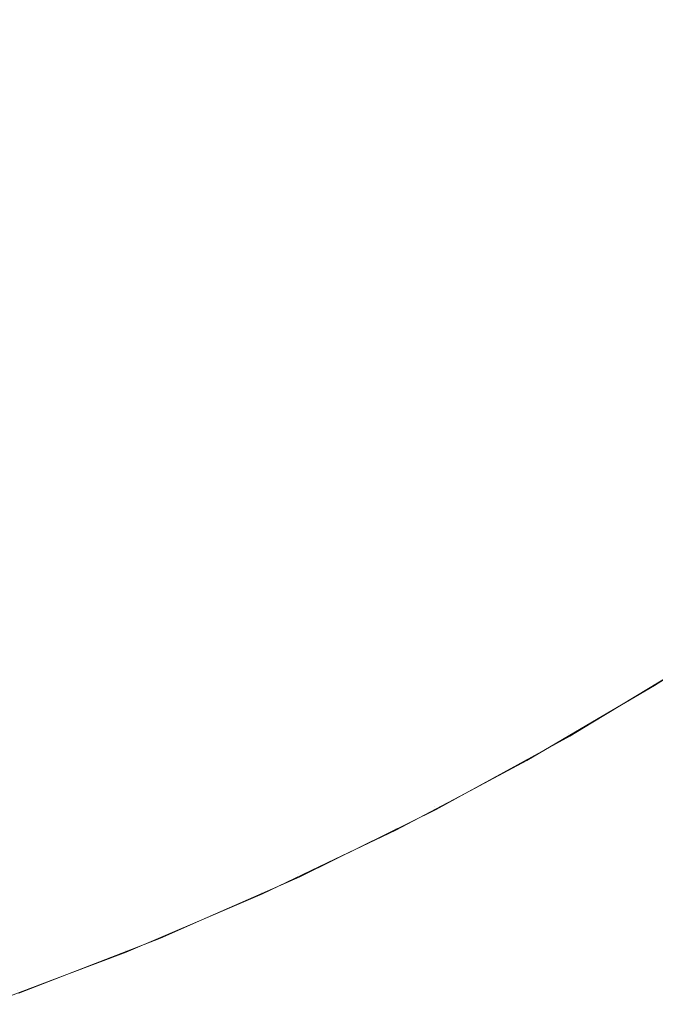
# Model space of a CAD drawing. Header units: centimetres. Extents: x -25.9 to 27.4, y -28.2 to -26.4.
# Tile 168 of 199: x 27.3057 to 27.3239, y -28.1543 to -28.1261. Entities that reach past the tile are written whole.
import ezdxf

# ---------------------------------------------------------------- set-up
doc = ezdxf.new("R2010")
doc.units = ezdxf.units.CM
doc.header["$LTSCALE"] = 2.54
doc.layers.add('Lucido design-1', color=7, linetype='Continuous')

# ---------------------------------------------------------------- blocks, each defined once
blk = doc.blocks.new('Gruppo-4-1')
at = {"color": 7, "linetype": 'Continuous', "lineweight": 9}
for points, invisible_edges in [([(27.312466, -28.124401, 539.755464), (27.309618, -28.126129, 539.755464), (27.308268, -28.123791, 539.7524), (27.311016, -28.122124, 539.7524)], 15), ([(27.325233, -28.12411, 539.765297), (27.322386, -28.126396, 539.765297), (27.320979, -28.124562, 539.761917), (27.323748, -28.12234, 539.761917)], 15), ([(27.316713, -28.124659, 539.758638), (27.31385, -28.126572, 539.758638), (27.312466, -28.124401, 539.755464), (27.315237, -28.12255, 539.755464)], 15), ([(27.320979, -28.124562, 539.761917), (27.318116, -28.126662, 539.761917), (27.316713, -28.124659, 539.758638), (27.319491, -28.122623, 539.758638)], 15), ([(27.3101, -28.122791, 540.48758), (27.307401, -28.124375, 540.48758), (27.308756, -28.126802, 540.484414), (27.311558, -28.125158, 540.484414)], 15), ([(27.314287, -28.123396, 540.484414), (27.311558, -28.125158, 540.484414), (27.312943, -28.127407, 540.481137), (27.315766, -28.125585, 540.481137)], 15), ([(27.31851, -28.123644, 540.481137), (27.315766, -28.125585, 540.481137), (27.317165, -28.127655, 540.477756), (27.319996, -28.125653, 540.477756)], 15), ([(27.322738, -28.123533, 540.477756), (27.319996, -28.125653, 540.477756), (27.321394, -28.127544, 540.474275), (27.324216, -28.125363, 540.474275)], 15), ([(27.309618, -28.126129, 539.755464), (27.306697, -28.127732, 539.755464), (27.305451, -28.125337, 539.7524), (27.308268, -28.123791, 539.7524)], 15), ([(27.32663, -28.125774, 539.768772), (27.323708, -28.128119, 539.768772), (27.322386, -28.126396, 539.765297), (27.325233, -28.12411, 539.765297)], 15), ([(27.307401, -28.124375, 540.48758), (27.304636, -28.125843, 540.48758), (27.305888, -28.128326, 540.484414), (27.308756, -28.126802, 540.484414)], 15), ([(27.31385, -28.126572, 539.758638), (27.310906, -28.128359, 539.758638), (27.309618, -28.126129, 539.755464), (27.312466, -28.124401, 539.755464)], 15), ([(27.322386, -28.126396, 539.765297), (27.319441, -28.128555, 539.765297), (27.318116, -28.126662, 539.761917), (27.320979, -28.124562, 539.761917)], 15), ([(27.318116, -28.126662, 539.761917), (27.315163, -28.128634, 539.761917), (27.31385, -28.126572, 539.758638), (27.316713, -28.124659, 539.758638)], 15), ([(27.311558, -28.125158, 540.484414), (27.308756, -28.126802, 540.484414), (27.310045, -28.129108, 540.481137), (27.312943, -28.127407, 540.481137)], 15), ([(27.306697, -28.127732, 539.755464), (27.303709, -28.129205, 539.755464), (27.302569, -28.126758, 539.7524), (27.305451, -28.125337, 539.7524)], 15), ([(27.324216, -28.125363, 540.474275), (27.321394, -28.127544, 540.474275), (27.322703, -28.129315, 540.470703), (27.325599, -28.127076, 540.470703)], 15), ([(27.315766, -28.125585, 540.481137), (27.312943, -28.127407, 540.481137), (27.314253, -28.129535, 540.477756), (27.317165, -28.127655, 540.477756)], 15), ([(27.319996, -28.125653, 540.477756), (27.317165, -28.127655, 540.477756), (27.318482, -28.129604, 540.474275), (27.321394, -28.127544, 540.474275)], 15), ([(27.304636, -28.125843, 540.48758), (27.301812, -28.127193, 540.48758), (27.302957, -28.129726, 540.484414), (27.305888, -28.128326, 540.484414)], 15), ([(27.327935, -28.127329, 539.772337), (27.324944, -28.129729, 539.772337), (27.323708, -28.128119, 539.768772), (27.32663, -28.125774, 539.768772)], 15), ([(27.310906, -28.128359, 539.758638), (27.307886, -28.130015, 539.758638), (27.306697, -28.127732, 539.755464), (27.309618, -28.126129, 539.755464)], 15), ([(27.315163, -28.128634, 539.761917), (27.312128, -28.130476, 539.761917), (27.310906, -28.128359, 539.758638), (27.31385, -28.126572, 539.758638)], 15), ([(27.323708, -28.128119, 539.768772), (27.320687, -28.130334, 539.768772), (27.319441, -28.128555, 539.765297), (27.322386, -28.126396, 539.765297)], 15), ([(27.308756, -28.126802, 540.484414), (27.305888, -28.128326, 540.484414), (27.307077, -28.130684, 540.481137), (27.310045, -28.129108, 540.481137)], 15), ([(27.319441, -28.128555, 539.765297), (27.316405, -28.130583, 539.765297), (27.315163, -28.128634, 539.761917), (27.318116, -28.126662, 539.761917)], 15), ([(27.325599, -28.127076, 540.470703), (27.322703, -28.129315, 540.470703), (27.323921, -28.130961, 540.467045), (27.326886, -28.12867, 540.467045)], 15), ([(27.312943, -28.127407, 540.481137), (27.310045, -28.129108, 540.481137), (27.311263, -28.131289, 540.477756), (27.314253, -28.129535, 540.477756)], 15), ([(27.317165, -28.127655, 540.477756), (27.314253, -28.129535, 540.477756), (27.315486, -28.131538, 540.474275), (27.318482, -28.129604, 540.474275)], 15), ([(27.321394, -28.127544, 540.474275), (27.318482, -28.129604, 540.474275), (27.319715, -28.131428, 540.470703), (27.322703, -28.129315, 540.470703)], 15), ([(27.307886, -28.130015, 539.758638), (27.304798, -28.131539, 539.758638), (27.303709, -28.129205, 539.755464), (27.306697, -28.127732, 539.755464)], 15), ([(27.324944, -28.129729, 539.772337), (27.321851, -28.131997, 539.772337), (27.320687, -28.130334, 539.768772), (27.323708, -28.128119, 539.768772)], 15), ([(27.305888, -28.128326, 540.484414), (27.302957, -28.129726, 540.484414), (27.304045, -28.132133, 540.481137), (27.307077, -28.130684, 540.481137)], 15), ([(27.312128, -28.130476, 539.761917), (27.309015, -28.132184, 539.761917), (27.307886, -28.130015, 539.758638), (27.310906, -28.128359, 539.758638)], 15), ([(27.320687, -28.130334, 539.768772), (27.317572, -28.132415, 539.768772), (27.316405, -28.130583, 539.765297), (27.319441, -28.128555, 539.765297)], 15), ([(27.316405, -28.130583, 539.765297), (27.313283, -28.132477, 539.765297), (27.312128, -28.130476, 539.761917), (27.315163, -28.128634, 539.761917)], 15), ([(27.310045, -28.129108, 540.481137), (27.307077, -28.130684, 540.481137), (27.308202, -28.132915, 540.477756), (27.311263, -28.131289, 540.477756)], 15), ([(27.322703, -28.129315, 540.470703), (27.319715, -28.131428, 540.470703), (27.320862, -28.133125, 540.467045), (27.323921, -28.130961, 540.467045)], 15), ([(27.314253, -28.129535, 540.477756), (27.311263, -28.131289, 540.477756), (27.31241, -28.133343, 540.474275), (27.315486, -28.131538, 540.474275)], 15), ([(27.318482, -28.129604, 540.474275), (27.315486, -28.131538, 540.474275), (27.31664, -28.133412, 540.470703), (27.319715, -28.131428, 540.470703)], 15), ([(27.326091, -28.131224, 539.775984), (27.322932, -28.13354, 539.775984), (27.321851, -28.131997, 539.772337), (27.324944, -28.129729, 539.772337)], 15), ([(27.309015, -28.132184, 539.761917), (27.305831, -28.133754, 539.761917), (27.304798, -28.131539, 539.758638), (27.307886, -28.130015, 539.758638)], 15), ([(27.313283, -28.132477, 539.765297), (27.310082, -28.134234, 539.765297), (27.309015, -28.132184, 539.761917), (27.312128, -28.130476, 539.761917)], 15), ([(27.321851, -28.131997, 539.772337), (27.318663, -28.134127, 539.772337), (27.317572, -28.132415, 539.768772), (27.320687, -28.130334, 539.768772)], 15), ([(27.307077, -28.130684, 540.481137), (27.304045, -28.132133, 540.481137), (27.305074, -28.13441, 540.477756), (27.308202, -28.132915, 540.477756)], 15), ([(27.317572, -28.132415, 539.768772), (27.31437, -28.134359, 539.768772), (27.313283, -28.132477, 539.765297), (27.316405, -28.130583, 539.765297)], 15), ([(27.323921, -28.130961, 540.467045), (27.320862, -28.133125, 540.467045), (27.321921, -28.134692, 540.463308), (27.325046, -28.132482, 540.463308)], 15), ([(27.311263, -28.131289, 540.477756), (27.308202, -28.132915, 540.477756), (27.309261, -28.135015, 540.474275), (27.31241, -28.133343, 540.474275)], 15), ([(27.327146, -28.132599, 539.77971), (27.323926, -28.13496, 539.77971), (27.322932, -28.13354, 539.775984), (27.326091, -28.131224, 539.775984)], 15), ([(27.305831, -28.133754, 539.761917), (27.302581, -28.135184, 539.761917), (27.301645, -28.132926, 539.758638), (27.304798, -28.131539, 539.758638)], 15), ([(27.315486, -28.131538, 540.474275), (27.31241, -28.133343, 540.474275), (27.313484, -28.135265, 540.470703), (27.31664, -28.133412, 540.470703)], 15), ([(27.319715, -28.131428, 540.470703), (27.31664, -28.133412, 540.470703), (27.317714, -28.135156, 540.467045), (27.320862, -28.133125, 540.467045)], 15), ([(27.310082, -28.134234, 539.765297), (27.306807, -28.135849, 539.765297), (27.305831, -28.133754, 539.761917), (27.309015, -28.132184, 539.761917)], 15), ([(27.322932, -28.13354, 539.775984), (27.319675, -28.135716, 539.775984), (27.318663, -28.134127, 539.772337), (27.321851, -28.131997, 539.772337)], 15), ([(27.31437, -28.134359, 539.768772), (27.311085, -28.136161, 539.768772), (27.310082, -28.134234, 539.765297), (27.313283, -28.132477, 539.765297)], 15), ([(27.318663, -28.134127, 539.772337), (27.315385, -28.136117, 539.772337), (27.31437, -28.134359, 539.768772), (27.317572, -28.132415, 539.768772)], 15), ([(27.325046, -28.132482, 540.463308), (27.321921, -28.134692, 540.463308), (27.322891, -28.136126, 540.459498), (27.326075, -28.133874, 540.459498)], 15), ([(27.308202, -28.132915, 540.477756), (27.305074, -28.13441, 540.477756), (27.306043, -28.136553, 540.474275), (27.309261, -28.135015, 540.474275)], 15), ([(27.31241, -28.133343, 540.474275), (27.309261, -28.135015, 540.474275), (27.310252, -28.136981, 540.470703), (27.313484, -28.135265, 540.470703)], 15), ([(27.320862, -28.133125, 540.467045), (27.317714, -28.135156, 540.467045), (27.318706, -28.136767, 540.463308), (27.321921, -28.134692, 540.463308)], 15), ([(27.31664, -28.133412, 540.470703), (27.313484, -28.135265, 540.470703), (27.314483, -28.137053, 540.467045), (27.317714, -28.135156, 540.467045)], 15), ([(27.323926, -28.13496, 539.77971), (27.320607, -28.137178, 539.77971), (27.319675, -28.135716, 539.775984), (27.322932, -28.13354, 539.775984)], 15), ([(27.306807, -28.135849, 539.765297), (27.303465, -28.137319, 539.765297), (27.302581, -28.135184, 539.761917), (27.305831, -28.133754, 539.761917)], 15), ([(27.326075, -28.133874, 540.459498), (27.322891, -28.136126, 540.459498), (27.32377, -28.137426, 540.455624), (27.327008, -28.135135, 540.455624)], 15), ([(27.319675, -28.135716, 539.775984), (27.316326, -28.137748, 539.775984), (27.315385, -28.136117, 539.772337), (27.318663, -28.134127, 539.772337)], 15), ([(27.305074, -28.13441, 540.477756), (27.301886, -28.13577, 540.477756), (27.302763, -28.137953, 540.474275), (27.306043, -28.136553, 540.474275)], 15), ([(27.311085, -28.136161, 539.768772), (27.307725, -28.137818, 539.768772), (27.306807, -28.135849, 539.765297), (27.310082, -28.134234, 539.765297)], 15), ([(27.315385, -28.136117, 539.772337), (27.312023, -28.137961, 539.772337), (27.311085, -28.136161, 539.768772), (27.31437, -28.134359, 539.768772)], 15), ([(27.321921, -28.134692, 540.463308), (27.318706, -28.136767, 540.463308), (27.319614, -28.138241, 540.459498), (27.322891, -28.136126, 540.459498)], 15), ([(27.309261, -28.135015, 540.474275), (27.306043, -28.136553, 540.474275), (27.30695, -28.138559, 540.470703), (27.310252, -28.136981, 540.470703)], 15), ([(27.324833, -28.136255, 539.783506), (27.321456, -28.138511, 539.783506), (27.320607, -28.137178, 539.77971), (27.323926, -28.13496, 539.77971)], 15), ([(27.313484, -28.135265, 540.470703), (27.310252, -28.136981, 540.470703), (27.311174, -28.13881, 540.467045), (27.314483, -28.137053, 540.467045)], 15), ([(27.317714, -28.135156, 540.467045), (27.314483, -28.137053, 540.467045), (27.315405, -28.138704, 540.463308), (27.318706, -28.136767, 540.463308)], 15), ([(27.327008, -28.135135, 540.455624), (27.32377, -28.137426, 540.455624), (27.324556, -28.13859, 540.45169), (27.327844, -28.136265, 540.45169)], 15), ([(27.307725, -28.137818, 539.768772), (27.304297, -28.139326, 539.768772), (27.303465, -28.137319, 539.765297), (27.306807, -28.135849, 539.765297)], 15), ([(27.320607, -28.137178, 539.77971), (27.317193, -28.13925, 539.77971), (27.316326, -28.137748, 539.775984), (27.319675, -28.135716, 539.775984)], 15), ([(27.312023, -28.137961, 539.772337), (27.308583, -28.139657, 539.772337), (27.307725, -28.137818, 539.768772), (27.311085, -28.136161, 539.768772)], 15), ([(27.316326, -28.137748, 539.775984), (27.312892, -28.139632, 539.775984), (27.312023, -28.137961, 539.772337), (27.315385, -28.136117, 539.772337)], 15), ([(27.322891, -28.136126, 540.459498), (27.319614, -28.138241, 540.459498), (27.320436, -28.139577, 540.455624), (27.32377, -28.137426, 540.455624)], 15), ([(27.32565, -28.137422, 539.787368), (27.322221, -28.139713, 539.787368), (27.321456, -28.138511, 539.783506), (27.324833, -28.136255, 539.783506)], 15), ([(27.306043, -28.136553, 540.474275), (27.302763, -28.137953, 540.474275), (27.303583, -28.139996, 540.470703), (27.30695, -28.138559, 540.470703)], 15), ([(27.310252, -28.136981, 540.470703), (27.30695, -28.138559, 540.470703), (27.307793, -28.140425, 540.467045), (27.311174, -28.13881, 540.467045)], 15), ([(27.318706, -28.136767, 540.463308), (27.315405, -28.138704, 540.463308), (27.31625, -28.140215, 540.459498), (27.319614, -28.138241, 540.459498)], 15), ([(27.314483, -28.137053, 540.467045), (27.311174, -28.13881, 540.467045), (27.312025, -28.140499, 540.463308), (27.315405, -28.138704, 540.463308)], 15), ([(27.321456, -28.138511, 539.783506), (27.317984, -28.140618, 539.783506), (27.317193, -28.13925, 539.77971), (27.320607, -28.137178, 539.77971)], 15), ([(27.32377, -28.137426, 540.455624), (27.320436, -28.139577, 540.455624), (27.321173, -28.140774, 540.45169), (27.324556, -28.13859, 540.45169)], 15), ([(27.326376, -28.138458, 539.791289), (27.322901, -28.14078, 539.791289), (27.322221, -28.139713, 539.787368), (27.32565, -28.137422, 539.787368)], 15), ([(27.308583, -28.139657, 539.772337), (27.305073, -28.141202, 539.772337), (27.304297, -28.139326, 539.768772), (27.307725, -28.137818, 539.768772)], 15), ([(27.317193, -28.13925, 539.77971), (27.313693, -28.14117, 539.77971), (27.312892, -28.139632, 539.775984), (27.316326, -28.137748, 539.775984)], 15), ([(27.312892, -28.139632, 539.775984), (27.309379, -28.141364, 539.775984), (27.308583, -28.139657, 539.772337), (27.312023, -28.137961, 539.772337)], 15), ([(27.319614, -28.138241, 540.459498), (27.31625, -28.140215, 540.459498), (27.317015, -28.141585, 540.455624), (27.320436, -28.139577, 540.455624)], 15), ([(27.30695, -28.138559, 540.470703), (27.303583, -28.139996, 540.470703), (27.304347, -28.141896, 540.467045), (27.307793, -28.140425, 540.467045)], 15), ([(27.315405, -28.138704, 540.463308), (27.312025, -28.140499, 540.463308), (27.312805, -28.142045, 540.459498), (27.31625, -28.140215, 540.459498)], 15), ([(27.322221, -28.139713, 539.787368), (27.318696, -28.141852, 539.787368), (27.317984, -28.140618, 539.783506), (27.321456, -28.138511, 539.783506)], 15), ([(27.324556, -28.13859, 540.45169), (27.321173, -28.140774, 540.45169), (27.321822, -28.141828, 540.447705), (27.325249, -28.139616, 540.447705)], 15), ([(27.327009, -28.139362, 539.795262), (27.323494, -28.141711, 539.795262), (27.322901, -28.14078, 539.791289), (27.326376, -28.138458, 539.791289)], 15), ([(27.311174, -28.13881, 540.467045), (27.307793, -28.140425, 540.467045), (27.308572, -28.142149, 540.463308), (27.312025, -28.140499, 540.463308)], 15), ([(27.317984, -28.140618, 539.783506), (27.314423, -28.142572, 539.783506), (27.313693, -28.14117, 539.77971), (27.317193, -28.13925, 539.77971)], 15), ([(27.327547, -28.140132, 539.79928), (27.323999, -28.142503, 539.79928), (27.323494, -28.141711, 539.795262), (27.327009, -28.139362, 539.795262)], 15), ([(27.309379, -28.141364, 539.775984), (27.305794, -28.142942, 539.775984), (27.305073, -28.141202, 539.772337), (27.308583, -28.139657, 539.772337)], 15), ([(27.313693, -28.14117, 539.77971), (27.310112, -28.142936, 539.77971), (27.309379, -28.141364, 539.775984), (27.312892, -28.139632, 539.775984)], 15), ([(27.320436, -28.139577, 540.455624), (27.317015, -28.141585, 540.455624), (27.3177, -28.142812, 540.45169), (27.321173, -28.140774, 540.45169)], 15), ([(27.322901, -28.14078, 539.791289), (27.319328, -28.142948, 539.791289), (27.318696, -28.141852, 539.787368), (27.322221, -28.139713, 539.787368)], 15), ([(27.325249, -28.139616, 540.447705), (27.321822, -28.141828, 540.447705), (27.322383, -28.142739, 540.443675), (27.325849, -28.140502, 540.443675)], 15), ([(27.31625, -28.140215, 540.459498), (27.312805, -28.142045, 540.459498), (27.313511, -28.143446, 540.455624), (27.317015, -28.141585, 540.455624)], 15), ([(27.307793, -28.140425, 540.467045), (27.304347, -28.141896, 540.467045), (27.305052, -28.143651, 540.463308), (27.308572, -28.142149, 540.463308)], 15), ([(27.312025, -28.140499, 540.463308), (27.308572, -28.142149, 540.463308), (27.309285, -28.143727, 540.459498), (27.312805, -28.142045, 540.459498)], 15), ([(27.318696, -28.141852, 539.787368), (27.315081, -28.143835, 539.787368), (27.314423, -28.142572, 539.783506), (27.317984, -28.140618, 539.783506)], 15), ([(27.325849, -28.140502, 540.443675), (27.322383, -28.142739, 540.443675), (27.322855, -28.143506, 540.439608), (27.326353, -28.141248, 540.439608)], 15), ([(27.321173, -28.140774, 540.45169), (27.3177, -28.142812, 540.45169), (27.318304, -28.143892, 540.447705), (27.321822, -28.141828, 540.447705)], 15), ([(27.323494, -28.141711, 539.795262), (27.31988, -28.143903, 539.795262), (27.319328, -28.142948, 539.791289), (27.322901, -28.14078, 539.791289)], 15), ([(27.305794, -28.142942, 539.775984), (27.302144, -28.144362, 539.775984), (27.301499, -28.142592, 539.772337), (27.305073, -28.141202, 539.772337)], 15), ([(27.314423, -28.142572, 539.783506), (27.31078, -28.144368, 539.783506), (27.310112, -28.142936, 539.77971), (27.313693, -28.14117, 539.77971)], 15), ([(27.326353, -28.141248, 540.439608), (27.322855, -28.143506, 540.439608), (27.323237, -28.144127, 540.435511), (27.326761, -28.141853, 540.435511)], 15), ([(27.310112, -28.142936, 539.77971), (27.306458, -28.144544, 539.77971), (27.305794, -28.142942, 539.775984), (27.309379, -28.141364, 539.775984)], 15), ([(27.317015, -28.141585, 540.455624), (27.313511, -28.143446, 540.455624), (27.314144, -28.1447, 540.45169), (27.3177, -28.142812, 540.45169)], 15), ([(27.323999, -28.142503, 539.79928), (27.32035, -28.144717, 539.79928), (27.31988, -28.143903, 539.795262), (27.323494, -28.141711, 539.795262)], 15), ([(27.312805, -28.142045, 540.459498), (27.309285, -28.143727, 540.459498), (27.309932, -28.145156, 540.455624), (27.313511, -28.143446, 540.455624)], 15), ([(27.319328, -28.142948, 539.791289), (27.315665, -28.144958, 539.791289), (27.315081, -28.143835, 539.787368), (27.318696, -28.141852, 539.787368)], 15), ([(27.321822, -28.141828, 540.447705), (27.318304, -28.143892, 540.447705), (27.318825, -28.144826, 540.443675), (27.322383, -28.142739, 540.443675)], 15), ([(27.326761, -28.141853, 540.435511), (27.323237, -28.144127, 540.435511), (27.32353, -28.144602, 540.43139), (27.327074, -28.142315, 540.43139)], 15), ([(27.308572, -28.142149, 540.463308), (27.305052, -28.143651, 540.463308), (27.305698, -28.145257, 540.459498), (27.309285, -28.143727, 540.459498)], 15), ([(27.327074, -28.142315, 540.43139), (27.32353, -28.144602, 540.43139), (27.323732, -28.144931, 540.427254), (27.32729, -28.142635, 540.427254)], 15), ([(27.315081, -28.143835, 539.787368), (27.311382, -28.145659, 539.787368), (27.31078, -28.144368, 539.783506), (27.314423, -28.142572, 539.783506)], 15), ([(27.324414, -28.143155, 539.803337), (27.320737, -28.145387, 539.803337), (27.32035, -28.144717, 539.79928), (27.323999, -28.142503, 539.79928)], 15), ([(27.32729, -28.142635, 540.427254), (27.323732, -28.144931, 540.427254), (27.323845, -28.145113, 540.423108), (27.32741, -28.142812, 540.423108)], 15), ([(27.306458, -28.144544, 539.77971), (27.302737, -28.145991, 539.77971), (27.302144, -28.144362, 539.775984), (27.305794, -28.142942, 539.775984)], 15), ([(27.31078, -28.144368, 539.783506), (27.307063, -28.146004, 539.783506), (27.306458, -28.144544, 539.77971), (27.310112, -28.142936, 539.77971)], 15), ([(27.3177, -28.142812, 540.45169), (27.314144, -28.1447, 540.45169), (27.314701, -28.145806, 540.447705), (27.318304, -28.143892, 540.447705)], 15), ([(27.31988, -28.143903, 539.795262), (27.316174, -28.145936, 539.795262), (27.315665, -28.144958, 539.791289), (27.319328, -28.142948, 539.791289)], 15), ([(27.322383, -28.142739, 540.443675), (27.318825, -28.144826, 540.443675), (27.319265, -28.145612, 540.439608), (27.322855, -28.143506, 540.439608)], 15), ([(27.32741, -28.142812, 540.423108), (27.323845, -28.145113, 540.423108), (27.323869, -28.145153, 540.420033), (27.325668, -28.143992, 540.420033)], 11), ([(27.32474, -28.143666, 539.807427), (27.32104, -28.145912, 539.807427), (27.320737, -28.145387, 539.803337), (27.324414, -28.143155, 539.803337)], 15), ([(27.313511, -28.143446, 540.455624), (27.309932, -28.145156, 540.455624), (27.31051, -28.146436, 540.45169), (27.314144, -28.1447, 540.45169)], 15), ([(27.322855, -28.143506, 540.439608), (27.319265, -28.145612, 540.439608), (27.31962, -28.146249, 540.435511), (27.323237, -28.144127, 540.435511)], 15), ([(27.305052, -28.143651, 540.463308), (27.301472, -28.145002, 540.463308), (27.302049, -28.146635, 540.459498), (27.305698, -28.145257, 540.459498)], 15), ([(27.309285, -28.143727, 540.459498), (27.305698, -28.145257, 540.459498), (27.306283, -28.146713, 540.455624), (27.309932, -28.145156, 540.455624)], 15), ([(27.324974, -28.144034, 539.811541), (27.321258, -28.14629, 539.811541), (27.32104, -28.145912, 539.807427), (27.32474, -28.143666, 539.807427)], 15), ([(27.315665, -28.144958, 539.791289), (27.311917, -28.146806, 539.791289), (27.311382, -28.145659, 539.787368), (27.315081, -28.143835, 539.787368)], 15), ([(27.318304, -28.143892, 540.447705), (27.314701, -28.145806, 540.447705), (27.315183, -28.146761, 540.443675), (27.318825, -28.144826, 540.443675)], 15), ([(27.32035, -28.144717, 539.79928), (27.316608, -28.14677, 539.79928), (27.316174, -28.145936, 539.795262), (27.31988, -28.143903, 539.795262)], 15), ([(27.325117, -28.144259, 539.815674), (27.321391, -28.14652, 539.815674), (27.321258, -28.14629, 539.811541), (27.324974, -28.144034, 539.811541)], 15), ([(27.325169, -28.144339, 539.820033), (27.325668, -28.143992, 540.420033), (27.323869, -28.145153, 540.420033)], 9), ([(27.323237, -28.144127, 540.435511), (27.31962, -28.146249, 540.435511), (27.319893, -28.146737, 540.43139), (27.32353, -28.144602, 540.43139)], 15), ([(27.321391, -28.14652, 539.815674), (27.325117, -28.144259, 539.815674), (27.325169, -28.144339, 539.820033), (27.322101, -28.146201, 539.820033)], 11), ([(27.322101, -28.146201, 539.820033), (27.325169, -28.144339, 539.820033), (27.323869, -28.145153, 540.420033)], 10), ([(27.307063, -28.146004, 539.783506), (27.303277, -28.147476, 539.783506), (27.302737, -28.145991, 539.77971), (27.306458, -28.144544, 539.77971)], 15), ([(27.311382, -28.145659, 539.787368), (27.307608, -28.14732, 539.787368), (27.307063, -28.146004, 539.783506), (27.31078, -28.144368, 539.783506)], 15), ([(27.32353, -28.144602, 540.43139), (27.319893, -28.146737, 540.43139), (27.320081, -28.147074, 540.427254), (27.323732, -28.144931, 540.427254)], 15), ([(27.314144, -28.1447, 540.45169), (27.31051, -28.146436, 540.45169), (27.31102, -28.147565, 540.447705), (27.314701, -28.145806, 540.447705)], 15), ([(27.318825, -28.144826, 540.443675), (27.315183, -28.146761, 540.443675), (27.315588, -28.147565, 540.439608), (27.319265, -28.145612, 540.439608)], 15), ([(27.320737, -28.145387, 539.803337), (27.316965, -28.147456, 539.803337), (27.316608, -28.14677, 539.79928), (27.32035, -28.144717, 539.79928)], 15), ([(27.309932, -28.145156, 540.455624), (27.306283, -28.146713, 540.455624), (27.306807, -28.148017, 540.45169), (27.31051, -28.146436, 540.45169)], 15), ([(27.316174, -28.145936, 539.795262), (27.312383, -28.147806, 539.795262), (27.311917, -28.146806, 539.791289), (27.315665, -28.144958, 539.791289)], 15), ([(27.323732, -28.144931, 540.427254), (27.320081, -28.147074, 540.427254), (27.320185, -28.14726, 540.423108), (27.323845, -28.145113, 540.423108)], 15), ([(27.323845, -28.145113, 540.423108), (27.320185, -28.14726, 540.423108), (27.320208, -28.147301, 540.420033), (27.322097, -28.146193, 540.420033)], 11), ([(27.322097, -28.146193, 540.420033), (27.323869, -28.145153, 540.420033), (27.323845, -28.145113, 540.423108)], 10), ([(27.323869, -28.145153, 540.420033), (27.322097, -28.146193, 540.420033), (27.322101, -28.146201, 539.820033)], 10), ([(27.305698, -28.145257, 540.459498), (27.302049, -28.146635, 540.459498), (27.302571, -28.148114, 540.455624), (27.306283, -28.146713, 540.455624)], 15), ([(27.32104, -28.145912, 539.807427), (27.317245, -28.147993, 539.807427), (27.316965, -28.147456, 539.803337), (27.320737, -28.145387, 539.803337)], 15), ([(27.311917, -28.146806, 539.791289), (27.308092, -28.148489, 539.791289), (27.307608, -28.14732, 539.787368), (27.311382, -28.145659, 539.787368)], 15), ([(27.319265, -28.145612, 540.439608), (27.315588, -28.147565, 540.439608), (27.315916, -28.148217, 540.435511), (27.31962, -28.146249, 540.435511)], 15), ([(27.307608, -28.14732, 539.787368), (27.303764, -28.148815, 539.787368), (27.303277, -28.147476, 539.783506), (27.307063, -28.146004, 539.783506)], 15), ([(27.314701, -28.145806, 540.447705), (27.31102, -28.147565, 540.447705), (27.311461, -28.14854, 540.443675), (27.315183, -28.146761, 540.443675)], 15), ([(27.316608, -28.14677, 539.79928), (27.31278, -28.148658, 539.79928), (27.312383, -28.147806, 539.795262), (27.316174, -28.145936, 539.795262)], 15), ([(27.321258, -28.14629, 539.811541), (27.317447, -28.148381, 539.811541), (27.317245, -28.147993, 539.807427), (27.32104, -28.145912, 539.807427)], 15), ([(27.31962, -28.146249, 540.435511), (27.315916, -28.148217, 540.435511), (27.316168, -28.148715, 540.43139), (27.319893, -28.146737, 540.43139)], 15), ([(27.321391, -28.14652, 539.815674), (27.31757, -28.148617, 539.815674), (27.317447, -28.148381, 539.811541), (27.321258, -28.14629, 539.811541)], 15), ([(27.321439, -28.146603, 539.820033), (27.322097, -28.146193, 540.420033), (27.320208, -28.147301, 540.420033)], 9), ([(27.322101, -28.146201, 539.820033), (27.321439, -28.146603, 539.820033), (27.321391, -28.14652, 539.815674)], 10), ([(27.321439, -28.146603, 539.820033), (27.322101, -28.146201, 539.820033), (27.322097, -28.146193, 540.420033)], 10), ([(27.31051, -28.146436, 540.45169), (27.306807, -28.148017, 540.45169), (27.307268, -28.149166, 540.447705), (27.31102, -28.147565, 540.447705)], 15), ([(27.31757, -28.148617, 539.815674), (27.321391, -28.14652, 539.815674), (27.321439, -28.146603, 539.820033), (27.318442, -28.148246, 539.820033)], 11), ([(27.318442, -28.148246, 539.820033), (27.321439, -28.146603, 539.820033), (27.320208, -28.147301, 540.420033)], 10), ([(27.306283, -28.146713, 540.455624), (27.302571, -28.148114, 540.455624), (27.303039, -28.149439, 540.45169), (27.306807, -28.148017, 540.45169)], 15), ([(27.312383, -28.147806, 539.795262), (27.308514, -28.149508, 539.795262), (27.308092, -28.148489, 539.791289), (27.311917, -28.146806, 539.791289)], 15), ([(27.315183, -28.146761, 540.443675), (27.311461, -28.14854, 540.443675), (27.311832, -28.14936, 540.439608), (27.315588, -28.147565, 540.439608)], 15), ([(27.316965, -28.147456, 539.803337), (27.313107, -28.149359, 539.803337), (27.31278, -28.148658, 539.79928), (27.316608, -28.14677, 539.79928)], 15), ([(27.319893, -28.146737, 540.43139), (27.316168, -28.148715, 540.43139), (27.316341, -28.14906, 540.427254), (27.320081, -28.147074, 540.427254)], 15), ([(27.320081, -28.147074, 540.427254), (27.316341, -28.14906, 540.427254), (27.316438, -28.14925, 540.423108), (27.320185, -28.14726, 540.423108)], 15), ([(27.308092, -28.148489, 539.791289), (27.304197, -28.150003, 539.791289), (27.303764, -28.148815, 539.787368), (27.307608, -28.14732, 539.787368)], 15), ([(27.317245, -28.147993, 539.807427), (27.313363, -28.149908, 539.807427), (27.313107, -28.149359, 539.803337), (27.316965, -28.147456, 539.803337)], 15), ([(27.320185, -28.14726, 540.423108), (27.316438, -28.14925, 540.423108), (27.316459, -28.149293, 540.420033), (27.31844, -28.148241, 540.420033)], 11), ([(27.31844, -28.148241, 540.420033), (27.320208, -28.147301, 540.420033), (27.320185, -28.14726, 540.423108)], 10), ([(27.320208, -28.147301, 540.420033), (27.31844, -28.148241, 540.420033), (27.318442, -28.148246, 539.820033)], 10), ([(27.31102, -28.147565, 540.447705), (27.307268, -28.149166, 540.447705), (27.307667, -28.150158, 540.443675), (27.311461, -28.14854, 540.443675)], 15), ([(27.315588, -28.147565, 540.439608), (27.311832, -28.14936, 540.439608), (27.312132, -28.150025, 540.435511), (27.315916, -28.148217, 540.435511)], 15), ([(27.306807, -28.148017, 540.45169), (27.303039, -28.149439, 540.45169), (27.303452, -28.150606, 540.447705), (27.307268, -28.149166, 540.447705)], 15), ([(27.31278, -28.148658, 539.79928), (27.308874, -28.150376, 539.79928), (27.308514, -28.149508, 539.795262), (27.312383, -28.147806, 539.795262)], 15), ([(27.317447, -28.148381, 539.811541), (27.313548, -28.150303, 539.811541), (27.313363, -28.149908, 539.807427), (27.317245, -28.147993, 539.807427)], 15), ([(27.315916, -28.148217, 540.435511), (27.312132, -28.150025, 540.435511), (27.312362, -28.150533, 540.43139), (27.316168, -28.148715, 540.43139)], 15), ([(27.317613, -28.148701, 539.820033), (27.31844, -28.148241, 540.420033), (27.316459, -28.149293, 540.420033)], 9), ([(27.318442, -28.148246, 539.820033), (27.317613, -28.148701, 539.820033), (27.31757, -28.148617, 539.815674)], 10), ([(27.317613, -28.148701, 539.820033), (27.318442, -28.148246, 539.820033), (27.31844, -28.148241, 540.420033)], 10), ([(27.308514, -28.149508, 539.795262), (27.304575, -28.15104, 539.795262), (27.304197, -28.150003, 539.791289), (27.308092, -28.148489, 539.791289)], 15), ([(27.311461, -28.14854, 540.443675), (27.307667, -28.150158, 540.443675), (27.308003, -28.150994, 540.439608), (27.311832, -28.14936, 540.439608)], 15), ([(27.31757, -28.148617, 539.815674), (27.31366, -28.150545, 539.815674), (27.313548, -28.150303, 539.811541), (27.317447, -28.148381, 539.811541)], 15), ([(27.313107, -28.149359, 539.803337), (27.30917, -28.151091, 539.803337), (27.308874, -28.150376, 539.79928), (27.31278, -28.148658, 539.79928)], 15), ([(27.316168, -28.148715, 540.43139), (27.312362, -28.150533, 540.43139), (27.312521, -28.150885, 540.427254), (27.316341, -28.14906, 540.427254)], 15), ([(27.31366, -28.150545, 539.815674), (27.31757, -28.148617, 539.815674), (27.317613, -28.148701, 539.820033), (27.314705, -28.150135, 539.820033)], 11), ([(27.314705, -28.150135, 539.820033), (27.317613, -28.148701, 539.820033), (27.316459, -28.149293, 540.420033)], 10), ([(27.316341, -28.14906, 540.427254), (27.312521, -28.150885, 540.427254), (27.312609, -28.15108, 540.423108), (27.316438, -28.14925, 540.423108)], 15), ([(27.307268, -28.149166, 540.447705), (27.303452, -28.150606, 540.447705), (27.303808, -28.151615, 540.443675), (27.307667, -28.150158, 540.443675)], 15), ([(27.311832, -28.14936, 540.439608), (27.308003, -28.150994, 540.439608), (27.308275, -28.151671, 540.435511), (27.312132, -28.150025, 540.435511)], 15), ([(27.313363, -28.149908, 539.807427), (27.309402, -28.151651, 539.807427), (27.30917, -28.151091, 539.803337), (27.313107, -28.149359, 539.803337)], 15), ([(27.316438, -28.14925, 540.423108), (27.312609, -28.15108, 540.423108), (27.312629, -28.151123, 540.420033), (27.314703, -28.150131, 540.420033)], 11), ([(27.314703, -28.150131, 540.420033), (27.316459, -28.149293, 540.420033), (27.316438, -28.14925, 540.423108)], 10), ([(27.316459, -28.149293, 540.420033), (27.314703, -28.150131, 540.420033), (27.314705, -28.150135, 539.820033)], 10), ([(27.308874, -28.150376, 539.79928), (27.304896, -28.151923, 539.79928), (27.304575, -28.15104, 539.795262), (27.308514, -28.149508, 539.795262)], 15), ([(27.313548, -28.150303, 539.811541), (27.309569, -28.152054, 539.811541), (27.309402, -28.151651, 539.807427), (27.313363, -28.149908, 539.807427)], 15), ([(27.307667, -28.150158, 540.443675), (27.303808, -28.151615, 540.443675), (27.304108, -28.152464, 540.439608), (27.308003, -28.150994, 540.439608)], 15), ([(27.312132, -28.150025, 540.435511), (27.308275, -28.151671, 540.435511), (27.308483, -28.152189, 540.43139), (27.312362, -28.150533, 540.43139)], 15), ([(27.3137, -28.150631, 539.820033), (27.314703, -28.150131, 540.420033), (27.312629, -28.151123, 540.420033)], 9), ([(27.314705, -28.150135, 539.820033), (27.3137, -28.150631, 539.820033), (27.31366, -28.150545, 539.815674)], 10), ([(27.3137, -28.150631, 539.820033), (27.314705, -28.150135, 539.820033), (27.314703, -28.150131, 540.420033)], 10), ([(27.30917, -28.151091, 539.803337), (27.305161, -28.15265, 539.803337), (27.304896, -28.151923, 539.79928), (27.308874, -28.150376, 539.79928)], 15), ([(27.312362, -28.150533, 540.43139), (27.308483, -28.152189, 540.43139), (27.308627, -28.152547, 540.427254), (27.312521, -28.150885, 540.427254)], 15), ([(27.31366, -28.150545, 539.815674), (27.309671, -28.1523, 539.815674), (27.309569, -28.152054, 539.811541), (27.313548, -28.150303, 539.811541)], 15), ([(27.309671, -28.1523, 539.815674), (27.31366, -28.150545, 539.815674), (27.3137, -28.150631, 539.820033), (27.310896, -28.151865, 539.820033)], 11), ([(27.310896, -28.151865, 539.820033), (27.3137, -28.150631, 539.820033), (27.312629, -28.151123, 540.420033)], 10), ([(27.308003, -28.150994, 540.439608), (27.304108, -28.152464, 540.439608), (27.304351, -28.153152, 540.435511), (27.308275, -28.151671, 540.435511)], 15), ([(27.309402, -28.151651, 539.807427), (27.305368, -28.15322, 539.807427), (27.305161, -28.15265, 539.803337), (27.30917, -28.151091, 539.803337)], 15), ([(27.312521, -28.150885, 540.427254), (27.308627, -28.152547, 540.427254), (27.308707, -28.152745, 540.423108), (27.312609, -28.15108, 540.423108)], 15), ([(27.312609, -28.15108, 540.423108), (27.308707, -28.152745, 540.423108), (27.308724, -28.152789, 540.420033), (27.310895, -28.151863, 540.420033)], 11), ([(27.310895, -28.151863, 540.420033), (27.312629, -28.151123, 540.420033), (27.312609, -28.15108, 540.423108)], 10), ([(27.312629, -28.151123, 540.420033), (27.310895, -28.151863, 540.420033), (27.310896, -28.151865, 539.820033)], 10), ([(27.308275, -28.151671, 540.435511), (27.304351, -28.153152, 540.435511), (27.304537, -28.153678, 540.43139), (27.308483, -28.152189, 540.43139)], 15), ([(27.309569, -28.152054, 539.811541), (27.305517, -28.15363, 539.811541), (27.305368, -28.15322, 539.807427), (27.309402, -28.151651, 539.807427)], 15), ([(27.309707, -28.152388, 539.820033), (27.310896, -28.151865, 539.820033), (27.310895, -28.151863, 540.420033), (27.308724, -28.152789, 540.420033)], 10), ([(27.310896, -28.151865, 539.820033), (27.309707, -28.152388, 539.820033), (27.309671, -28.1523, 539.815674)], 10), ([(27.308483, -28.152189, 540.43139), (27.304537, -28.153678, 540.43139), (27.304666, -28.154042, 540.427254), (27.308627, -28.152547, 540.427254)], 15), ([(27.309671, -28.1523, 539.815674), (27.305608, -28.15388, 539.815674), (27.305517, -28.15363, 539.811541), (27.309569, -28.152054, 539.811541)], 15), ([(27.305608, -28.15388, 539.815674), (27.309671, -28.1523, 539.815674), (27.309707, -28.152388, 539.820033), (27.307021, -28.153432, 539.820033)], 11), ([(27.307021, -28.153432, 539.820033), (27.309707, -28.152388, 539.820033), (27.308724, -28.152789, 540.420033)], 10), ([(27.308627, -28.152547, 540.427254), (27.304666, -28.154042, 540.427254), (27.304737, -28.154243, 540.423108), (27.308707, -28.152745, 540.423108)], 15), ([(27.308707, -28.152745, 540.423108), (27.304737, -28.154243, 540.423108), (27.304753, -28.154288, 540.420033), (27.307021, -28.153432, 540.420033)], 11), ([(27.307021, -28.153432, 540.420033), (27.308724, -28.152789, 540.420033), (27.308707, -28.152745, 540.423108)], 10), ([(27.308724, -28.152789, 540.420033), (27.307021, -28.153432, 540.420033), (27.307021, -28.153432, 539.820033)], 10), ([(27.305641, -28.153969, 539.820033), (27.307021, -28.153432, 539.820033), (27.307021, -28.153432, 540.420033), (27.304753, -28.154288, 540.420033)], 10), ([(27.307021, -28.153432, 539.820033), (27.305641, -28.153969, 539.820033), (27.305608, -28.15388, 539.815674)], 10)]:
    blk.add_3dface(points, dxfattribs=dict(at, invisible_edges=invisible_edges))

msp = doc.modelspace()

# ---------------------------------------------------------------- block references
at = {"layer": 'Lucido design-1', "color": 7}
msp.add_blockref('Gruppo-4-1', (0, 0), dxfattribs=at)

doc.saveas('drawing.dxf')
